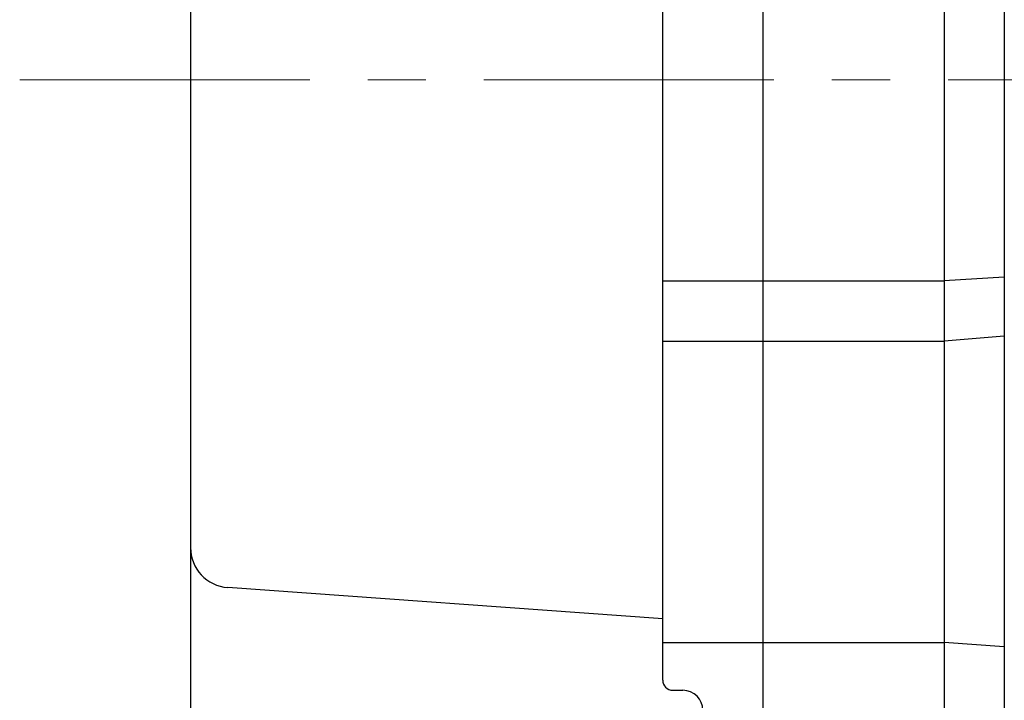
# Model space of a CAD drawing. Header units: millimetres. Extents: x 0 to 1071, y 0 to 742.
# Tile 111 of 133: x 279 to 327, y 457 to 490. Entities that reach past the tile are written whole.
import ezdxf

# ---------------------------------------------------------------- set-up
doc = ezdxf.new("R2010")
doc.units = ezdxf.units.MM
doc.header["$LTSCALE"] = 0.454724
doc.linetypes.add('CENTER', pattern=[50.8, 31.75, -6.35, 6.35, -6.35])
doc.layers.add('NoLayerName_001', color=7, linetype='Continuous')

msp = doc.modelspace()

# ---------------------------------------------------------------- linework, layer by layer
at = {"layer": 'NoLayerName_001', "color": 7, "linetype": 'Continuous', "lineweight": 25}
for p, q in [((327.5, 549.045864), (327.5, 428.570368)), ((315.5, 442.999994), (315.5, 532)), ((315.5, 442.999994), (315.5, 532)), ((324.5, 532), (324.5, 443)), ((310.5, 457.619085), (310.5, 531.5)), ((287.000001, 523.623589), (287.000001, 446)), ((310.5, 477.5), (315.5, 477.5)), ((315.5, 477.5), (324.5, 477.5)), ((327.5, 477.689951), (324.5, 477.5)), ((310.5, 474.5), (315.5, 474.5)), ((315.5, 474.5), (324.5, 474.5)), ((327.5, 474.738615), (324.5, 474.5)), ((310.5, 460.681163), (288.857031, 462.232273)), ((310.5, 459.5), (315.5, 459.5)), ((315.5, 459.5), (324.5, 459.5)), ((327.5, 459.277186), (324.5, 459.5)), ((311, 457.119085), (311.5, 457.119085))]:
    msp.add_line(p, q, dxfattribs=at)
at = {"layer": 'NoLayerName_001', "color": 4, "linetype": 'CENTER', "lineweight": 13}
msp.add_line((278.5, 487.5), (492.999937, 487.5), dxfattribs=at)
at = {"layer": 'NoLayerName_001', "color": 7, "linetype": 'Continuous', "lineweight": 25}
for centre, radius, start, end in [((289.000001, 464.227156), 2, 180, 265.9007318), ((311, 457.619085), 0.5, 180, 270), ((311.5, 456.119085), 1, 0, 90)]:
    msp.add_arc(centre, radius, start, end, dxfattribs=at)

doc.saveas('drawing.dxf')
